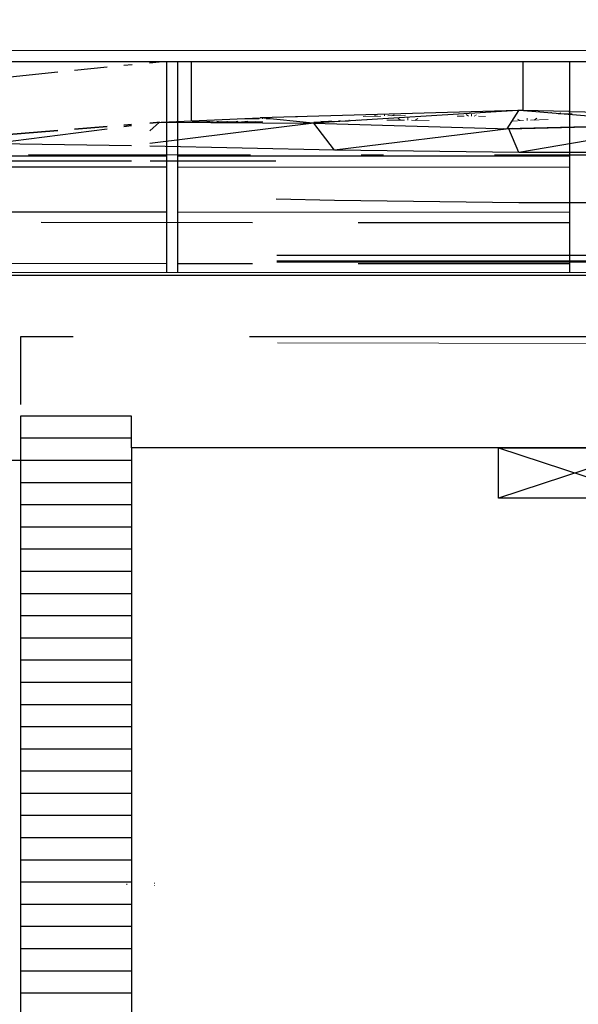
# Model space of a CAD drawing. Extents: x -805 to 3526, y -961 to 1039.
# Tile 124 of 256: x 300.97 to 303.49, y 32.77 to 37.2. Entities that reach past the tile are written whole.
import ezdxf

# ---------------------------------------------------------------- set-up
doc = ezdxf.new("R2010")
doc.units = 0
for name, pattern in [('AUSGEZOGEN', [2, 1, 1]), ('STRICHPUNKT', [1, 0.5, -0.25, 0, -0.25]), ('VERDECKT2', [4.7625, 3.175, -1.5875])]:
    doc.linetypes.add(name, pattern=pattern)
doc.layers.get('0').update_dxf_attribs({"color": 251})
for name, color, linetype, lineweight in [('P-HP-Dorsten 2022 - Ansicht$0$IFCOUT_Oberbau_IFC_RVT-1-Schnitt 8$0$A-GENM', 13, 'Continuous', 9), ('P-HP-Dorsten 2022 - Ansicht$0$VE22-087 - Bf_Dorsten-Hervest ModellRevit2021_rvt-1-Schnitt 8$0$A-CLNG', 13, 'Continuous', 9), ('P-HP-Dorsten 2022 - Ansicht$0$VE22-087 - Bf_Dorsten-Hervest ModellRevit2021_rvt-1-Schnitt 8$0$A-FLOR', 192, 'Continuous', 9), ('P-HP-Dorsten 2022 - Ansicht$0$VE22-087 - Bf_Dorsten-Hervest ModellRevit2021_rvt-1-Schnitt 8$0$A-FLOR-PATT', 8, 'Continuous', 35), ('P-HP-Dorsten 2022 - Ansicht$0$VE22-087 - Bf_Dorsten-Hervest ModellRevit2021_rvt-1-Schnitt 8$0$A-GENM', 13, 'Continuous', 9), ('TTK-B-Bestand', 252, 'Continuous', 35), ('TTK-P-Treppe oben', 12, 'Continuous', 25), ('TTK-P-Treppe unten', 12, 'Continuous', 25)]:
    doc.layers.add(name, color=color, linetype=linetype, lineweight=lineweight)
for name, color, linetype in [('TTK-P-Bahnsteig', 12, 'Continuous'), ('TTK-P-Böschung', 140, 'Continuous'), ('TTK-P-Geländer', 162, 'Continuous'), ('TTK-P-Gleis', 162, 'Continuous'), ('TTK-P-Kabelkanal', 162, 'Continuous'), ('TTK-P-PU', 12, 'Continuous'), ('TTK-P-TEXT', 12, 'AUSGEZOGEN'), ('XYYY_44500---_Beleuchtungsanlagen', 10, 'Continuous')]:
    doc.layers.add(name, color=color, linetype=linetype)
doc.styles.add('AKG DIN 6776', font='AKG_DIN67.TTF')
doc.dimstyles.new('TTK$6', dxfattribs={"dimtxt": 2.5, "dimasz": 2.5, "dimexe": 3.5, "dimexo": 0.1, "dimgap": 1, "dimtad": 1, "dimzin": 0, "dimtxsty": 'AKG DIN 6776', "dimblk": 'OBLIQUE', "dimcen": -0.09, "dimdle": 3, "dimse1": 1, "dimse2": 1, "dimclrd": 256, "dimclre": 256, "dimclrt": 256, "dimadec": 3, "dimazin": 0, "dimtfac": 1, "dimtofl": 0, "dimtmove": 0, "dimatfit": 3, "dimldrblk": 'OBLIQUE', "dimfxl": 7, "dimfxlon": 1, "dimtolj": 1, "dimtzin": 0, "dimlwd": -1, "dimlwe": -1, "dimarcsym": 0})

# ---------------------------------------------------------------- blocks, each defined once
blk = doc.blocks.new('*D549')
at = {"layer": 'DEFPOINTS', "color": 0}
for p in [(1594.653, 36.7397), (1594.3062, 36.5752), (8.2233, 0)]:
    blk.add_point(p, dxfattribs=at)
at = {"layer": 'TTK-B-Bestand', "insert": (1594.1093, 36.9835), "char_height": 0.25, "attachment_point": 5, "style": 'AKG DIN 6776'}
blk.add_mtext('\\A1;36,588', dxfattribs=at)
blk = doc.blocks.new('_OBLIQUE')
at = {"color": 0, "linetype": 'ByBlock'}
blk.add_line((-0.5, -0.5), (0.5, 0.5), dxfattribs=at)
blk = doc.blocks.new('*D548')
at = {"layer": 'DEFPOINTS', "color": 0}
for p in [(1585.5366, 36.7706), (1585.0459, 36.614), (-0.8681, 0.0309)]:
    blk.add_point(p, dxfattribs=at)
at = {"layer": 'TTK-B-Bestand', "insert": (1585.0178, 37.0144), "char_height": 0.25, "attachment_point": 5, "style": 'AKG DIN 6776'}
blk.add_mtext('\\A1;36,621', dxfattribs=at)
blk = doc.blocks.new('*D547')
at = {"layer": 'DEFPOINTS', "color": 0}
for p in [(1244.5951, 35.6713), (1244.1853, 35.5313), (0, 0)]:
    blk.add_point(p, dxfattribs=at)
at = {"layer": 'TTK-P-Treppe unten', "insert": (1244.1389, 35.9152), "char_height": 0.25, "attachment_point": 5, "style": 'AKG DIN 6776', "bg_fill": 3, "box_fill_scale": 1.1, "bg_fill_color": 256, "bg_fill_true_color": 13158600, "bg_fill_transparency": 0}
blk.add_mtext('\\A1;35,53', dxfattribs=at)
blk = doc.blocks.new('*D546')
at = {"layer": 'DEFPOINTS', "color": 0}
for p in [(1248.9571, 37.4519), (1249.0816, 37.3335), (0, 0)]:
    blk.add_point(p, dxfattribs=at)
at = {"layer": 'TTK-P-Treppe unten', "insert": (1249.4133, 37.6958), "char_height": 0.25, "attachment_point": 5, "style": 'AKG DIN 6776'}
blk.add_mtext('\\A1;37,33', dxfattribs=at)
blk = doc.blocks.new('*D545')
at = {"layer": 'DEFPOINTS', "color": 0}
for p in [(1259.6018, 37.4765), (1259.6991, 37.3874), (0.198, 0.0396)]:
    blk.add_point(p, dxfattribs=at)
at = {"layer": 'TTK-P-Treppe unten', "insert": (1259.1455, 37.7204), "char_height": 0.25, "attachment_point": 5, "style": 'AKG DIN 6776'}
blk.add_mtext('\\A1;37,35', dxfattribs=at)
blk = doc.blocks.new('*D543')
at = {"layer": 'DEFPOINTS', "color": 0}
for p in [(859.6449, 36.5698), (860.128, 36.5698), (-0.7156, 0.0247)]:
    blk.add_point(p, dxfattribs=at)
at = {"layer": 'TTK-P-TEXT', "insert": (860.5843, 36.8136), "char_height": 0.25, "attachment_point": 5, "style": 'AKG DIN 6776'}
blk.add_mtext('\\A1;36,55', dxfattribs=at)
blk = doc.blocks.new('*D541')
at = {"layer": 'DEFPOINTS', "color": 0}
for p in [(868.7985, 36.6417), (869.2816, 36.6417), (8.438, 0.0966)]:
    blk.add_point(p, dxfattribs=at)
at = {"layer": 'TTK-B-Bestand', "insert": (869.7378, 36.8855), "char_height": 0.25, "attachment_point": 5, "style": 'AKG DIN 6776'}
blk.add_mtext('\\A1;36,55', dxfattribs=at)
blk = doc.blocks.new('*D540')
at = {"layer": 'DEFPOINTS', "color": 0}
for p in [(1239.4124, 37.4656), (1239.2481, 37.3256), (-4.9372, 1.7943)]:
    blk.add_point(p, dxfattribs=at)
at = {"layer": 'TTK-P-Treppe unten', "insert": (1238.8681, 37.7095), "char_height": 0.25, "attachment_point": 5, "style": 'AKG DIN 6776', "bg_fill": 3, "box_fill_scale": 1.1, "bg_fill_color": 256, "bg_fill_true_color": 13158600, "bg_fill_transparency": 0}
blk.add_mtext('\\A1;37,329', dxfattribs=at)
blk = doc.blocks.new('*D539')
at = {"layer": 'DEFPOINTS', "color": 0}
for p in [(303.4751, 35.7451), (303.9213, 35.7444), (0, 0)]:
    blk.add_point(p, dxfattribs=at)
at = {"layer": 'TTK-P-Treppe oben', "insert": (304.3775, 35.9883), "char_height": 0.25, "attachment_point": 5, "style": 'AKG DIN 6776'}
blk.add_mtext('\\A1;35,75', dxfattribs=at)
blk = doc.blocks.new('*D538')
at = {"layer": 'DEFPOINTS', "color": 0}
for p in [(1076.6395, 36.011), (1076.7895, 35.997), (0, 0)]:
    blk.add_point(p, dxfattribs=at)
at = {"layer": 'TTK-P-Treppe oben', "insert": (1076.1833, 36.2548), "char_height": 0.25, "attachment_point": 5, "style": 'AKG DIN 6776'}
blk.add_mtext('\\A1;36,00', dxfattribs=at)
blk = doc.blocks.new('P-HP-Dorsten 2022 - Ansicht$0$VE22-087 - Bf_Dorsten-Hervest ModellRevit2021_rvt-1-Schnitt 8$0$Decken 1 - Decken 1-14643064-Schnitt 8')
at = {"layer": 'P-HP-Dorsten 2022 - Ansicht$0$VE22-087 - Bf_Dorsten-Hervest ModellRevit2021_rvt-1-Schnitt 8$0$A-CLNG', "color": 250, "lineweight": 25}
for p, q in [((-30644.3, 36401.6), (-30644.3, 36142.7)), ((-34645.3, 36142.7), (-30644.3, 36142.7)), ((-30645.2, 36114.9), (-34645, 36114.9)), ((-30649.8, 36110.4), (-34645, 36110.4)), ((-30649.4, 36114.9), (-30649.8, 36110.4)), ((-30644.3, 36142.7), (-30645.2, 36114.9))]:
    blk.add_line(p, q, dxfattribs=at)
blk = doc.blocks.new('Wandanbauleuchte')
at = {"color": 0}
blk.add_wipeout([(0, 0.345), (0.2266, 0.345), (0.2266, -0.345), (0, -0.345)], dxfattribs=at)
blk.add_lwpolyline([(0, 0.345), (0.2266, 0.345), (0.2266, -0.345), (0, -0.345)], close=True, dxfattribs=at)
for points in [[(0, 0.345), (0.2266, -0.345)], [(0, -0.345), (0.2266, 0.345)]]:
    blk.add_lwpolyline(points, dxfattribs=at)

msp = doc.modelspace()

# ---------------------------------------------------------------- hatches: boundary and pattern name
at = {"layer": 'P-HP-Dorsten 2022 - Ansicht$0$VE22-087 - Bf_Dorsten-Hervest ModellRevit2021_rvt-1-Schnitt 8$0$A-FLOR-PATT', "lineweight": 9}
h = msp.add_hatch(dxfattribs=at)
h.set_pattern_fill('FP_82', color=251, scale=0.001, style=0, pattern_type=2)
h.set_pattern_definition([(1.844, (306.14093, 36.24476), (0.63466985, 0.0646651), [0.09525, -0.01905, 0.0254, -0.01905, -0.476249]), (1.844, (306.14093, 36.24476), (0.63466985, 0.0646651), [-0.15875, 0.09525, -0.380999]), (1.844, (306.1092, 36.245067), (0.63466985, 0.0646651), [0.0635, -0.047625, 0.09525, -0.047625, -0.380999]), (1.844, (306.1092, 36.245067), (0.63466985, 0.0646651), [-0.253999, 0.0635, -0.317499]), (1.844, (306.33133, 36.26991), (0.63466985, 0.0646651), [0.079375, -0.03175, 0.079375, -0.444499]), (1.844, (306.014, 36.26854), (0.63466985, 0.0646651), [0.03175, -0.0635, 0.03175, -0.507999]), (90, (306.07746, 36.2706), (-0.63467, 0.0238), [0.003981, -0.040251]), (90, (306.26786, 36.2502), (-0.63467, 0.0238), [0.004423, -0.039809]), (90, (306.42653, 36.273), (-0.63467, 0.0238), [0.004423, -0.039809]), (5.818, (306.35037, 36.25239), (2.7e-07, 0.04423187), [0.04511, -0.592845]), (177.853, (306.18536, 36.247077), (-0.63466923, -0.02043845), [0.044909, -0.590206]), (9.736, (306.33133, 36.252), (-2e-08, 0.04423205), [0.028798, -0.615146]), (17.274, (306.2996, 36.251197), (-3.2e-07, 0.04423196), [0.01612, -0.648528]), (17.274, (306.458266, 36.273998), (-3.2e-07, 0.04423196), [0.012896, -0.651752]), (17.274, (306.090158, 36.270993), (-3.2e-07, 0.04423196), [0.011284, -0.653364]), (166.149, (306.23613, 36.249154), (9e-08, 0.0442322), [0.015854, -0.637825]), (166.149, (306.3948, 36.271955), (9e-08, 0.0442322), [0.012683, -0.640995]), (166.149, (306.06477, 36.270176), (9e-08, 0.0442322), [0.011098, -0.642581]), (173.882, (306.2044, 36.24791), (8e-08, 0.0442319), [0.028546, -0.609759])])
h.paths.add_polyline_path([(302.2956, 36.7368), (303.2061, 36.7942), (302.0602, 36.7613), (302.2622, 36.7403)])
h = msp.add_hatch(dxfattribs=at)
h.set_pattern_fill('FP_78', color=251, scale=0.001, style=0, pattern_type=2)
h.set_pattern_definition([(359.3982, (306.24873, 35.18214), (0.6349642, 0.0994092), [0.09525, -0.01905, 0.0254, -0.01905, -0.476249]), (359.3982, (306.24873, 35.18214), (0.6349642, 0.0994092), [-0.15875, 0.09525, -0.380999]), (359.3982, (306.21698, 35.18566), (0.6349642, 0.0994092), [0.0635, -0.047625, 0.09525, -0.428624]), (359.3982, (306.21698, 35.18566), (0.6349642, 0.0994092), [-0.206375, -0.047625, 0.0635, -0.317499]), (359.3982, (306.43922, 35.22576), (0.6349642, 0.0994092), [0.079375, -0.03175, 0.079375, -0.444499]), (359.3982, (306.12173, 35.25031), (0.6349642, 0.0994092), [0.03175, -0.0635, 0.03175, -0.507999]), (90, (306.18523, 35.24964), (-0.63496, 0.11275), [0.009547, -0.096532]), (90, (306.3757, 35.184), (-0.63496, 0.11275), [0.010608, -0.095471]), (90, (306.53446, 35.22476), (-0.63496, 0.11275), [0.010608, -0.095471]), (8.898, (306.45827, 35.18207), (4e-08, 0.1060796), [0.045446, -0.597253]), (169.931, (306.29317, 35.1838), (-0.6349636, 0.00667), [0.045601, -0.599295]), (17.933, (306.43922, 35.1828), (-4e-07, 0.1060795), [0.029846, -0.63754]), (33.335, (306.40747, 35.18366), (6e-08, 0.106079), [0.018433, -0.741573]), (33.335, (306.56621, 35.22442), (6e-08, 0.106079), [0.014746, -0.74526]), (33.335, (306.19793, 35.24951), (6e-08, 0.106079), [0.012903, -0.747103]), (145.833, (306.34397, 35.18433), (-4e-07, 0.106079), [0.018613, -0.748805]), (145.833, (306.50271, 35.22509), (-4e-07, 0.106079), [0.01489, -0.752527]), (145.833, (306.17253, 35.249775), (-4e-07, 0.106079), [0.013029, -0.754388]), (160.984, (306.31222, 35.18413), (1.2e-06, 0.1060796), [0.030035, -0.641578])])
h.paths.add_polyline_path([(303.1714, 36.7117), (303.2239, 36.7945), (303.2157, 36.7944), (302.3009, 36.7367), (302.8379, 36.7213)])
h = msp.add_hatch(dxfattribs=at)
h.set_pattern_fill('FP_77', color=251, scale=0.001, style=0, pattern_type=2)
h.set_pattern_definition([(2.388, (306.14872, 35.38945), (0.634434, 0.1290496), [0.095248, -0.01905, 0.025399, -0.01905, -0.476239]), (2.388, (306.14872, 35.38945), (0.634434, 0.1290496), [-0.158746, 0.095248, -0.380991]), (2.388, (306.117, 35.3912), (0.634434, 0.1290496), [0.063499, -0.047624, 0.095248, -0.047624, -0.380991]), (2.388, (306.117, 35.3912), (0.634434, 0.1290496), [-0.253994, 0.063499, -0.317493]), (2.388, (306.33905, 35.4415), (0.634434, 0.1290496), [0.079373, -0.031749, 0.079373, -0.44449]), (2.388, (306.02184, 35.44879), (0.634434, 0.1290496), [0.031749, -0.063499, 0.031749, -0.507988]), (90, (306.0853, 35.45144), (-0.63443, 0.07614), [0.009233, -0.093359]), (90, (306.2756, 35.3978), (-0.63443, 0.07614), [0.010259, -0.092333]), (90, (306.4342, 35.4455), (-0.63443, 0.07614), [0.010259, -0.092333]), (11.498, (306.35809, 35.40023), (-1.2e-06, 0.1025926), [0.04578, -0.601646]), (173.157, (306.19313, 35.39335), (-0.634434, -0.0264582), [0.045183, -0.593803]), (20.058, (306.33905, 35.39995), (-3e-07, 0.1025926), [0.030205, -0.645195]), (34.549, (306.30733, 35.39914), (-6e-07, 0.1025928), [0.018682, -0.751593]), (34.549, (306.46594, 35.44679), (-6e-07, 0.1025928), [0.014946, -0.75533]), (34.549, (306.09797, 35.45197), (-6e-07, 0.1025928), [0.013077, -0.757198]), (148.821, (306.24389, 35.3965), (-6e-07, 0.1025924), [0.017985, -0.723564]), (148.821, (306.4025, 35.44415), (-6e-07, 0.1025924), [0.014388, -0.727161]), (148.821, (306.07259, 35.45091), (-6e-07, 0.1025924), [0.01259, -0.728959]), (164.267, (306.21217, 35.39466), (-5e-07, 0.1025927), [0.029477, -0.629651])])
h.paths.add_polyline_path([(303.1714, 36.7117), (303.7288, 36.726), (303.7288, 36.7524), (303.2239, 36.7945), (303.1873, 36.7368)])
h.paths.add_polyline_path([(303.8038, 36.7279), (303.9672, 36.7324), (303.8038, 36.7461), (303.8038, 36.7324)])
h = msp.add_hatch(dxfattribs=at)
h.set_pattern_fill('FP_80', color=251, scale=0.001, style=0, pattern_type=2)
h.set_pattern_definition([(359.3204, (306.25926, 35.89662), (0.6349553, 0.0513104), [0.09525, -0.01905, 0.0254, -0.01905, -0.47625]), (359.3204, (306.25926, 35.89662), (0.6349553, 0.0513104), [-0.15875, 0.09525, -0.381]), (359.3204, (306.227516, 35.89876), (0.6349553, 0.0513104), [0.0635, -0.047625, 0.09525, -0.047625, -0.381]), (359.3204, (306.227516, 35.89876), (0.6349553, 0.0513104), [-0.254, 0.0635, -0.3175]), (359.3204, (306.44975, 35.91966), (0.6349553, 0.0513104), [0.079375, -0.03175, 0.079375, -0.4445]), (359.3204, (306.13227, 35.935197), (0.6349553, 0.0513104), [0.03175, -0.0635, 0.03175, -0.508]), (90, (306.19577, 35.93444), (-0.63496, 0.06637), [0.005296, -0.053546]), (90, (306.38625, 35.8969), (-0.63496, 0.06637), [0.005884, -0.052958]), (90, (306.545, 35.91853), (-0.63496, 0.06637), [0.005884, -0.052958]), (4.62, (306.4688, 35.89531), (4e-07, 0.0588422), [0.045044, -0.59198]), (174.032, (306.30371, 35.89727), (-0.6349548, 0.007536), [0.045143, -0.593272]), (9.842, (306.44975, 35.89583), (3e-08, 0.058842), [0.02882, -0.615619]), (19.739, (306.418, 35.896503), (1e-07, 0.0588415), [0.016361, -0.658233]), (19.739, (306.57674, 35.918156), (1e-07, 0.0588415), [0.013089, -0.661505]), (19.739, (306.208467, 35.934293), (1e-07, 0.0588415), [0.011453, -0.663141]), (159.066, (306.354507, 35.897256), (-2e-07, 0.0588421), [0.016488, -0.663341]), (159.066, (306.513245, 35.91891), (-2e-07, 0.0588421), [0.013191, -0.666639]), (159.066, (306.18307, 35.934594), (-2e-07, 0.0588421), [0.011542, -0.668287]), (168.844, (306.32276, 35.89734), (-2e-07, 0.0588419), [0.028943, -0.61824])])
h.paths.add_polyline_path([(303.9699, 36.7322), (304.6792, 36.7502), (304.8856, 36.7555), (303.8038, 36.7811), (303.8038, 36.7461), (303.9672, 36.7324)])
h.paths.add_polyline_path([(303.7288, 36.7524), (303.7288, 36.7829), (303.2304, 36.7944), (303.5744, 36.7654)])
h = msp.add_hatch(dxfattribs=at)
h.set_pattern_fill('FP_79', color=251, scale=0.001, style=0, pattern_type=2)
h.set_pattern_definition([(0.0391, (306.228415, 36.268086), (0.63499963, 0.03445835), [0.09525, -0.01905, 0.0254, -0.01905, -0.47625]), (0.0391, (306.228415, 36.268086), (0.63499963, 0.03445835), [-0.15875, 0.09525, -0.381]), (0.0391, (306.196665, 36.269085), (0.63499963, 0.03445835), [0.0635, -0.047625, 0.09525, -0.047625, -0.381]), (0.0391, (306.196665, 36.269085), (0.63499963, 0.03445835), [-0.254, 0.0635, -0.3175]), (0.0391, (306.418915, 36.282847), (0.63499963, 0.03445835), [0.079375, -0.03175, 0.079375, -0.4445]), (0.0391, (306.101415, 36.289435), (0.63499963, 0.03445835), [0.03175, -0.0635, 0.03175, -0.508]), (90, (306.1649, 36.2895), (-0.635, 0.03359), [0.003062, -0.030963]), (90, (306.3554, 36.2692), (-0.635, 0.03359), [0.003403, -0.030623]), (90, (306.51416, 36.2829), (-0.635, 0.03359), [0.003403, -0.030623]), (3.106, (306.437965, 36.26891), (4e-07, 0.034025), [0.044967, -0.590967]), (176.972, (306.272865, 36.268797), (-0.63499956, -0.0004354), [0.044964, -0.590924]), (6.155, (306.418915, 36.269067), (-1.2e-07, 0.03402513), [0.028563, -0.610119]), (12.135, (306.387165, 36.269215), (-6.4e-07, 0.03402516), [0.015753, -0.63376]), (12.135, (306.545915, 36.282933), (-6.4e-07, 0.03402516), [0.012602, -0.63691]), (12.135, (306.177615, 36.289487), (-6.4e-07, 0.03402516), [0.011027, -0.638485]), (167.94, (306.323665, 36.269172), (3e-08, 0.03402495), [0.015749, -0.633582]), (167.94, (306.482415, 36.28289), (3e-08, 0.03402495), [0.012599, -0.636732]), (167.94, (306.152215, 36.28947), (3e-08, 0.03402495), [0.011024, -0.638307]), (173.922, (306.291915, 36.26898), (-3.3e-07, 0.0340253), [0.028559, -0.610031])])
h.paths.add_polyline_path([(302.2956, 36.7368), (302.0584, 36.7614), (301.6126, 36.7412), (302.1013, 36.738)])

# ---------------------------------------------------------------- linework, layer by layer
at = {"layer": 'P-HP-Dorsten 2022 - Ansicht$0$VE22-087 - Bf_Dorsten-Hervest ModellRevit2021_rvt-1-Schnitt 8$0$A-FLOR', "color": 251, "lineweight": 25}
for p, q in [((301.4812, 37.0003), (301.4437, 36.9965)), ((301.6186, 37.0142), (301.5596, 37.0082)), ((301.7475, 37.0142), (301.7475, 36.7473)), ((303.2435, 37.0142), (303.2435, 36.7944)), ((301.1473, 36.9664), (300.7477, 36.9258)), ((301.3687, 36.9889), (301.2223, 36.974)), ((303.2196, 36.7946), (302.0602, 36.7613)), ((303.2196, 36.7946), (302.2956, 36.7368)), ((303.2239, 36.7945), (303.1714, 36.7117)), ((303.2239, 36.7945), (303.2196, 36.7946)), ((303.2272, 36.7946), (303.2239, 36.7945)), ((303.7288, 36.7524), (303.2272, 36.7946)), ((303.2435, 36.7944), (303.2272, 36.7946)), ((303.4496, 36.7895), (303.2435, 36.7944)), ((303.4496, 36.7895), (303.7288, 36.7829)), ((301.4437, 36.7284), (301.4794, 36.7312)), ((301.4794, 36.7312), (301.4437, 36.7284)), ((301.6042, 36.7413), (301.5614, 36.7357)), ((301.5614, 36.7378), (301.6042, 36.7413)), ((301.5917, 36.7403), (301.5614, 36.7378)), ((301.5616, 36.703), (301.6042, 36.7413)), ((302.3009, 36.7367), (301.562, 36.6449)), ((301.6042, 36.7413), (302.3009, 36.7367)), ((301.6126, 36.7412), (302.0584, 36.7614)), ((302.0602, 36.7613), (302.0584, 36.7614)), ((302.2956, 36.7368), (302.0602, 36.7613)), ((302.3945, 36.6153), (302.3009, 36.7367)), ((302.3009, 36.7367), (303.179, 36.7115)), ((301.3687, 36.7108), (300.8564, 36.6445)), ((300.9074, 36.6853), (301.1473, 36.7046)), ((301.1473, 36.7046), (300.9074, 36.6853)), ((301.2223, 36.7106), (301.3687, 36.7223)), ((301.3687, 36.7223), (301.2223, 36.7106)), ((301.4794, 36.7251), (301.4437, 36.7205)), ((303.179, 36.7115), (302.3945, 36.6153)), ((303.7288, 36.726), (303.1714, 36.7117)), ((303.179, 36.7115), (303.7288, 36.7259)), ((303.2246, 36.6054), (303.179, 36.7115)), ((303.7288, 36.6903), (303.2246, 36.6054)), ((301.4788, 36.6356), (300.8564, 36.6445)), ((302.3945, 36.6153), (301.5621, 36.6338)), ((303.2246, 36.6054), (302.3945, 36.6153)), ((303.9273, 36.6049), (303.2246, 36.6054)), ((300.8564, 36.5672), (301.4784, 36.5672)), ((301.5625, 36.5672), (302.1293, 36.5672)), ((302.131, 36.3962), (302.3945, 36.3903)), ((302.3945, 36.3903), (303.2246, 36.3804)), ((303.2246, 36.3804), (303.9273, 36.3799))]:
    msp.add_line(p, q, dxfattribs=at)
at = {"layer": 'TTK-P-Geländer', "color": 251, "linetype": 'AUSGEZOGEN', "ltscale": 2}
for p, q in [((308.9287, 37.0611), (298.0287, 37.0648)), ((308.8787, 37.0111), (298.0787, 37.0148)), ((301.6367, 36.5886), (299.87, 36.5892)), ((303.4533, 36.588), (301.6867, 36.5886)), ((301.6367, 36.5386), (299.87, 36.5392)), ((303.4533, 36.538), (301.6867, 36.5386))]:
    msp.add_line(p, q, dxfattribs=at)
at = {"layer": 'TTK-P-Gleis', "color": 251, "linetype": 'STRICHPUNKT', "ltscale": 2}
msp.add_line((314.6147, 36.5876), (294.6147, 36.597), dxfattribs=at)
at = {"layer": 'TTK-P-Kabelkanal', "color": 251, "linetype": 'AUSGEZOGEN', "ltscale": 2}
for p, q in [((301.6367, 36.3357), (299.87, 36.3365)), ((303.4533, 36.3348), (301.6867, 36.3357))]:
    msp.add_line(p, q, dxfattribs=at)

# ---------------------------------------------------------------- block references
at = {"layer": 'P-HP-Dorsten 2022 - Ansicht$0$VE22-087 - Bf_Dorsten-Hervest ModellRevit2021_rvt-1-Schnitt 8$0$A-CLNG', "color": 251, "lineweight": 25, "xscale": 0.001, "yscale": 0.001, "zscale": 0.001}
msp.add_blockref('P-HP-Dorsten 2022 - Ansicht$0$VE22-087 - Bf_Dorsten-Hervest ModellRevit2021_rvt-1-Schnitt 8$0$Decken 1 - Decken 1-14643064-Schnitt 8', (336.7788, 0), dxfattribs=at)

# ---------------------------------------------------------------- dimensions: what is measured, and where the dimension line sits
at = {"layer": 'TTK-B-Bestand', "color": 251}
for feature_location, offset, origin, text, picture, middle in [((1585.0459, 36.614), (0.4461, 0.1576), (-0.8681, 0.0309), '36,621', '*D548', (1585.0178, 37.0144)), ((1594.3062, 36.5752), (0.2947, 0.1656), (8.2233, 0), '36,588', '*D549', (1594.1093, 36.9835))]:
    dim = msp.add_ordinate_dim(feature_location=feature_location, offset=offset, dtype=0, origin=origin, text=text, dimstyle='TTK$6', override={"dimscale": 0, "dimdec": 3, "dimtmove": 1, "dimfxlon": 0}, dxfattribs=at)
    dim.commit()
    dim.dimension.update_dxf_attribs({"geometry": picture, "text_midpoint": middle})

# ---------------------------------------------------------------- next in the draw order: dimensions: what is measured, and where the dimension line sits
at = {"layer": 'TTK-P-Treppe unten', "color": 251}
dim = msp.add_ordinate_dim(feature_location=(1244.1853, 35.5313), offset=(0.4098, 0.14), dtype=0, origin=(0, 0), dimstyle='TTK$6', override={"dimscale": 0, "dimtfill": 1}, dxfattribs=at)
dim.commit()
dim.dimension.update_dxf_attribs({"geometry": '*D547', "text_midpoint": (1244.1389, 35.9152)})

# ---------------------------------------------------------------- next in the draw order: linework, layer by layer
at = {"layer": 'P-HP-Dorsten 2022 - Ansicht$0$IFCOUT_Oberbau_IFC_RVT-1-Schnitt 8$0$A-GENM', "color": 251}
msp.add_line((306.1214, 35.7408), (302.1375, 35.7473), dxfattribs=at)
at = {"layer": 'P-HP-Dorsten 2022 - Ansicht$0$VE22-087 - Bf_Dorsten-Hervest ModellRevit2021_rvt-1-Schnitt 8$0$A-GENM', "color": 251}
for p, q in [((301.5833, 33.3124), (301.5815, 33.3124)), ((301.5817, 33.3024), (301.5833, 33.3024))]:
    msp.add_line(p, q, dxfattribs=at)
for start_param, end_param in [(1.047198, 1.570796), (1.570796, 1.832596)]:
    msp.add_ellipse((301.4576, 33.3074), major_axis=(0, 0.005), ratio=0.069756, start_param=start_param, end_param=end_param, dxfattribs=at)
at = {"layer": 'TTK-P-Böschung', "color": 251}
for p, q in [((301.4787, 35.4172), (300.9787, 35.4172)), ((301.4787, 35.2748), (301.4787, 35.4172)), ((301.4787, 35.3172), (300.9787, 35.3172)), ((300.9787, 35.2172), (300.4787, 35.2172)), ((301.4787, 35.2172), (300.9787, 35.2172)), ((301.4787, 35.1172), (300.9787, 35.1172)), ((301.4787, 35.0172), (300.9787, 35.0172)), ((301.4787, 34.9172), (300.9787, 34.9172)), ((301.4787, 34.8172), (300.9787, 34.8172)), ((301.4787, 34.7172), (300.9787, 34.7172)), ((301.4787, 34.6172), (300.9787, 34.6172)), ((301.4787, 34.5172), (300.9787, 34.5172)), ((301.4787, 34.4172), (300.9787, 34.4172)), ((301.4787, 34.3172), (300.9787, 34.3172)), ((301.4787, 34.2172), (300.9787, 34.2172)), ((301.4787, 34.1172), (300.9787, 34.1172)), ((301.4787, 34.0172), (300.9787, 34.0172)), ((301.4787, 33.9172), (300.9787, 33.9172)), ((301.4787, 33.8172), (300.9787, 33.8172)), ((301.4787, 33.7172), (300.9787, 33.7172)), ((301.4787, 33.6172), (300.9787, 33.6172)), ((301.4787, 33.5172), (300.9787, 33.5172)), ((301.4787, 33.4172), (300.9787, 33.4172)), ((301.4787, 33.3172), (300.9787, 33.3172)), ((301.4787, 33.2172), (300.9787, 33.2172)), ((301.4787, 33.1172), (300.9787, 33.1172)), ((301.4787, 33.0172), (300.9787, 33.0172)), ((301.4787, 32.9172), (300.9787, 32.9172)), ((301.4787, 32.8172), (300.9787, 32.8172))]:
    msp.add_line(p, q, dxfattribs=at)
at = {"layer": 'TTK-P-Gleis', "color": 251, "linetype": 'AUSGEZOGEN', "ltscale": 2}
msp.add_line((308.9787, 36.0611), (297.9787, 36.0648), dxfattribs=at)
at = {"layer": 'TTK-P-PU', "color": 251, "linetype": 'VERDECKT2', "ltscale": 0.5}
for p, q in [((300.9787, 35.7748), (300.9787, 35.4701)), ((305.9787, 35.7748), (300.9787, 35.7748))]:
    msp.add_line(p, q, dxfattribs=at)
at = {"layer": 'TTK-P-PU', "color": 251}
for p, q in [((300.9787, 35.4172), (300.9787, 30.9247)), ((301.4787, 35.2748), (301.4787, 30.9247)), ((305.4787, 35.2748), (301.4787, 35.2748))]:
    msp.add_line(p, q, dxfattribs=at)

# ---------------------------------------------------------------- next in the draw order: dimensions: what is measured, and where the dimension line sits
at = {"layer": 'TTK-B-Bestand', "color": 251}
dim = msp.add_ordinate_dim(feature_location=(868.7985, 36.6417), offset=(0.4831, 0), dtype=0, origin=(8.438, 0.0966), dimstyle='TTK$6', override={"dimscale": 0, "dimfxlon": 0}, dxfattribs=at)
dim.commit()
dim.dimension.update_dxf_attribs({"geometry": '*D541', "text_midpoint": (869.7378, 36.8855)})
at = {"layer": 'TTK-P-TEXT', "color": 251}
dim = msp.add_ordinate_dim(feature_location=(859.6449, 36.5698), offset=(0.4831, 0), dtype=0, origin=(-0.7156, 0.0247), dimstyle='TTK$6', override={"dimscale": 0, "dimfxlon": 0}, dxfattribs=at)
dim.commit()
dim.dimension.update_dxf_attribs({"geometry": '*D543', "text_midpoint": (860.5843, 36.8136)})
at = {"layer": 'TTK-P-Treppe unten', "color": 251}
for feature_location, offset, origin, picture, middle in [((1259.6991, 37.3874), (-0.0973, 0.0891), (0.198, 0.0396), '*D545', (1259.1455, 37.7204)), ((1249.0816, 37.3335), (-0.1245, 0.1184), (0, 0), '*D546', (1249.4133, 37.6958))]:
    dim = msp.add_ordinate_dim(feature_location=feature_location, offset=offset, dtype=0, origin=origin, dimstyle='TTK$6', override={"dimscale": 0}, dxfattribs=at)
    dim.commit()
    dim.dimension.update_dxf_attribs({"geometry": picture, "text_midpoint": middle})

# ---------------------------------------------------------------- next in the draw order: dimensions: what is measured, and where the dimension line sits
dim = msp.add_ordinate_dim(feature_location=(1239.2481, 37.3256), offset=(0.1119, 0.1412), dtype=0, origin=(-4.9372, 1.7943), text='37,329', dimstyle='TTK$6', override={"dimscale": 0, "dimtfill": 1}, dxfattribs=at)
dim.commit()
dim.dimension.update_dxf_attribs({"geometry": '*D540', "text_midpoint": (1238.8681, 37.7095)})

# ---------------------------------------------------------------- next in the draw order: linework, layer by layer
at = {"layer": 'TTK-P-Bahnsteig', "color": 251}
msp.add_circle((473.7851, 39.1322), 1000, dxfattribs=at)
at = {"layer": 'TTK-P-Geländer', "color": 251}
for p, q in [((301.6367, 37.0136), (301.6367, 36.0636)), ((301.6867, 37.0136), (301.6867, 36.0636)), ((303.4533, 37.013), (303.4533, 36.063))]:
    msp.add_line(p, q, dxfattribs=at)
at = {"layer": 'TTK-P-Kabelkanal', "color": 251, "linetype": 'VERDECKT2', "ltscale": 0.3}
for p, q in [((303.4533, 36.2881), (299.87, 36.2899)), ((301.6367, 36.1041), (299.87, 36.1043)), ((303.4533, 36.1039), (301.6867, 36.1041))]:
    msp.add_line(p, q, dxfattribs=at)
at = {"layer": 'TTK-P-Kabelkanal', "color": 251, "linetype": 'AUSGEZOGEN', "ltscale": 2}
msp.add_line((295.821, 36.0516), (313.7986, 36.0548), dxfattribs=at)

# ---------------------------------------------------------------- next in the draw order: dimensions: what is measured, and where the dimension line sits
at = {"layer": 'TTK-P-Treppe oben', "color": 251}
for feature_location, offset, picture, middle in [((1076.7895, 35.997), (-0.15, 0.014), '*D538', (1076.1833, 36.2548)), ((303.4751, 35.7451), (0.4462, -0.0007), '*D539', (304.3775, 35.9883))]:
    dim = msp.add_ordinate_dim(feature_location=feature_location, offset=offset, dtype=0, origin=(0, 0), dimstyle='TTK$6', override={"dimscale": 0}, dxfattribs=at)
    dim.commit()
    dim.dimension.update_dxf_attribs({"geometry": picture, "text_midpoint": middle})

# ---------------------------------------------------------------- next in the draw order: block references
at = {"layer": 'XYYY_44500---_Beleuchtungsanlagen', "rotation": 270}
msp.add_blockref('Wandanbauleuchte', (303.4787, 35.2748), dxfattribs=at)

doc.saveas('drawing.dxf')
